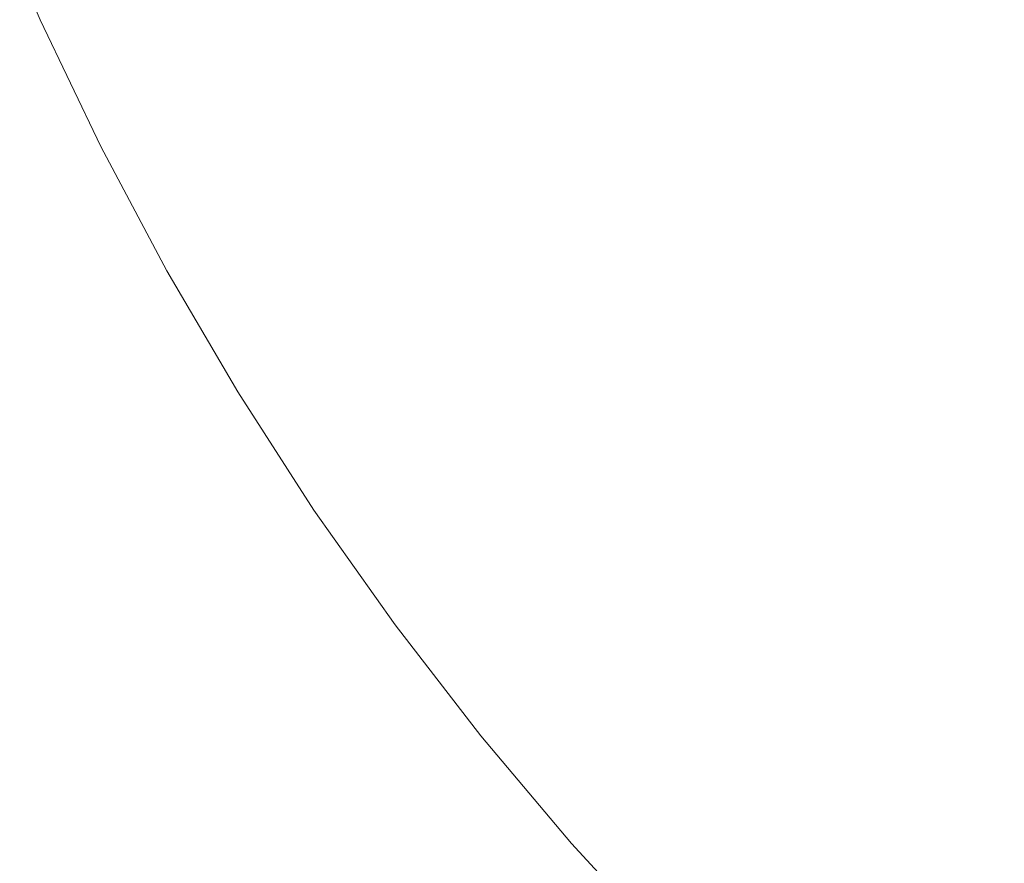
# Model space of a CAD drawing. Header units: centimetres. Extents: x -26 to 27.3, y -23.4 to -21.6.
# Tile 65 of 206: x -8.1659 to -8.0766, y -23.0599 to -22.9835. Entities that reach past the tile are written whole.
import ezdxf

# ---------------------------------------------------------------- set-up
doc = ezdxf.new("R2010")
doc.units = ezdxf.units.CM
doc.header["$LTSCALE"] = 2.54
doc.layers.add('Lucido design-1', color=7, linetype='Continuous')

# ---------------------------------------------------------------- blocks, each defined once
blk = doc.blocks.new('Gruppo-4-1')
at = {"color": 7, "linetype": 'Continuous', "lineweight": 9}
blk.add_3dface([(-25.890647, -21.659888, -9.381992), (-25.890647, -23.259888, -9.381992), (27.209353, -23.259888, -9.381992), (27.209353, -21.659888, -9.381992)], dxfattribs=at)
for points, invisible_edges in [([(-25.890647, -23.259888, -10.181992), (-8.169014, -22.971745, -10.181992), (-8.164016, -22.983458, -10.181992)], 9), ([(-8.136405, -22.983797, -10.178875), (-8.141443, -22.973255, -10.178875), (-8.137823, -22.971618, -10.177771), (-8.132858, -22.982008, -10.177771)], 15), ([(-8.139994, -22.985606, -10.179814), (-8.145105, -22.97491, -10.179814), (-8.141443, -22.973255, -10.178875), (-8.136405, -22.983797, -10.178875)], 15), ([(-8.114096, -22.984714, -10.171767), (-8.119192, -22.975118, -10.171767), (-8.115935, -22.973476, -10.169884), (-8.110911, -22.982935, -10.169884)], 15), ([(-8.093826, -22.98499, -10.160926), (-8.098952, -22.976254, -10.160926), (-8.096181, -22.974706, -10.158351), (-8.091123, -22.983326, -10.158351)], 15), ([(-8.074007, -22.983818, -10.143704), (-8.079102, -22.975924, -10.143704), (-8.076992, -22.974625, -10.140407), (-8.071955, -22.982431, -10.140407)], 15), ([(-8.143616, -22.987433, -10.180588), (-8.148802, -22.976581, -10.180588), (-8.145105, -22.97491, -10.179814), (-8.139994, -22.985606, -10.179814)], 15), ([(-8.117348, -22.986531, -10.173501), (-8.122519, -22.976795, -10.173501), (-8.119192, -22.975118, -10.171767), (-8.114096, -22.984714, -10.171767)], 15), ([(-8.147268, -22.989274, -10.181194), (-8.152528, -22.978266, -10.181194), (-8.148802, -22.976581, -10.180588), (-8.143616, -22.987433, -10.180588)], 15), ([(-8.096618, -22.98671, -10.163371), (-8.101815, -22.977854, -10.163371), (-8.098952, -22.976254, -10.160926), (-8.093826, -22.98499, -10.160926)], 15), ([(-8.07614, -22.98526, -10.146853), (-8.081294, -22.977274, -10.146853), (-8.079102, -22.975924, -10.143704), (-8.074007, -22.983818, -10.143704)], 15), ([(-8.120663, -22.988382, -10.175082), (-8.125909, -22.978505, -10.175082), (-8.122519, -22.976795, -10.173501), (-8.117348, -22.986531, -10.173501)], 15), ([(-8.07838, -22.986773, -10.149897), (-8.083596, -22.978691, -10.149897), (-8.081294, -22.977274, -10.146853), (-8.07614, -22.98526, -10.146853)], 15), ([(-8.150942, -22.991126, -10.18163), (-8.156277, -22.97996, -10.18163), (-8.152528, -22.978266, -10.181194), (-8.147268, -22.989274, -10.181194)], 15), ([(-8.099496, -22.988482, -10.165681), (-8.104766, -22.979502, -10.165681), (-8.101815, -22.977854, -10.163371), (-8.096618, -22.98671, -10.163371)], 15), ([(-8.124034, -22.990266, -10.176506), (-8.129357, -22.980243, -10.176506), (-8.125909, -22.978505, -10.175082), (-8.120663, -22.988382, -10.175082)], 15), ([(-8.080723, -22.988357, -10.152832), (-8.086004, -22.980174, -10.152832), (-8.083596, -22.978691, -10.149897), (-8.07838, -22.986773, -10.149897)], 15), ([(-8.154632, -22.992986, -10.181897), (-8.160043, -22.981663, -10.181897), (-8.156277, -22.97996, -10.18163), (-8.150942, -22.991126, -10.18163)], 15), ([(-8.102456, -22.990304, -10.167854), (-8.1078, -22.981197, -10.167854), (-8.104766, -22.979502, -10.165681), (-8.099496, -22.988482, -10.165681)], 15), ([(-8.083165, -22.990008, -10.155651), (-8.088514, -22.98172, -10.155651), (-8.086004, -22.980174, -10.152832), (-8.080723, -22.988357, -10.152832)], 15), ([(-8.127457, -22.992178, -10.177771), (-8.132858, -22.982008, -10.177771), (-8.129357, -22.980243, -10.176506), (-8.124034, -22.990266, -10.176506)], 15), ([(-8.158525, -22.994949, -10.181992), (-8.164016, -22.983458, -10.181992), (-8.160043, -22.981663, -10.181897), (-8.154632, -22.992986, -10.181897)], 14), ([(-8.130925, -22.994115, -10.178875), (-8.136405, -22.983797, -10.178875), (-8.132858, -22.982008, -10.177771), (-8.127457, -22.992178, -10.177771)], 15), ([(-8.105491, -22.992172, -10.169884), (-8.110911, -22.982935, -10.169884), (-8.1078, -22.981197, -10.167854), (-8.102456, -22.990304, -10.167854)], 15), ([(-8.085703, -22.991723, -10.158351), (-8.091123, -22.983326, -10.158351), (-8.088514, -22.98172, -10.155651), (-8.083165, -22.990008, -10.155651)], 15), ([(-8.164016, -22.983458, -10.181992), (-8.158525, -22.994949, -10.181992), (-25.890647, -23.259888, -10.181992)], 10), ([(-8.134433, -22.996075, -10.179814), (-8.139994, -22.985606, -10.179814), (-8.136405, -22.983797, -10.178875), (-8.130925, -22.994115, -10.178875)], 15), ([(-8.108597, -22.994085, -10.171767), (-8.114096, -22.984714, -10.171767), (-8.110911, -22.982935, -10.169884), (-8.105491, -22.992172, -10.169884)], 15), ([(-8.088333, -22.9935, -10.160926), (-8.093826, -22.98499, -10.160926), (-8.091123, -22.983326, -10.158351), (-8.085703, -22.991723, -10.158351)], 15), ([(-8.111769, -22.996038, -10.173501), (-8.117348, -22.986531, -10.173501), (-8.114096, -22.984714, -10.171767), (-8.108597, -22.994085, -10.171767)], 15), ([(-8.09105, -22.995337, -10.163371), (-8.096618, -22.98671, -10.163371), (-8.093826, -22.98499, -10.160926), (-8.088333, -22.9935, -10.160926)], 15), ([(-8.072826, -22.994627, -10.149897), (-8.07838, -22.986773, -10.149897), (-8.07614, -22.98526, -10.146853), (-8.070652, -22.993019, -10.146853)], 15), ([(-8.137975, -22.998054, -10.180588), (-8.143616, -22.987433, -10.180588), (-8.139994, -22.985606, -10.179814), (-8.134433, -22.996075, -10.179814)], 15), ([(-8.115002, -22.998029, -10.175082), (-8.120663, -22.988382, -10.175082), (-8.117348, -22.986531, -10.173501), (-8.111769, -22.996038, -10.173501)], 15), ([(-8.093851, -22.99723, -10.165681), (-8.099496, -22.988482, -10.165681), (-8.096618, -22.98671, -10.163371), (-8.09105, -22.995337, -10.163371)], 15), ([(-8.075099, -22.996308, -10.152832), (-8.080723, -22.988357, -10.152832), (-8.07838, -22.986773, -10.149897), (-8.072826, -22.994627, -10.149897)], 15), ([(-8.141545, -23.000048, -10.181194), (-8.147268, -22.989274, -10.181194), (-8.143616, -22.987433, -10.180588), (-8.137975, -22.998054, -10.180588)], 15), ([(-8.11829, -23.000054, -10.176506), (-8.124034, -22.990266, -10.176506), (-8.120663, -22.988382, -10.175082), (-8.115002, -22.998029, -10.175082)], 15), ([(-8.09673, -22.999176, -10.167854), (-8.102456, -22.990304, -10.167854), (-8.099496, -22.988482, -10.165681), (-8.093851, -22.99723, -10.165681)], 15), ([(-8.077469, -22.998061, -10.155651), (-8.083165, -22.990008, -10.155651), (-8.080723, -22.988357, -10.152832), (-8.075099, -22.996308, -10.152832)], 15), ([(-8.145137, -23.002055, -10.18163), (-8.150942, -22.991126, -10.18163), (-8.147268, -22.989274, -10.181194), (-8.141545, -23.000048, -10.181194)], 15), ([(-8.079932, -22.999883, -10.158351), (-8.085703, -22.991723, -10.158351), (-8.083165, -22.990008, -10.155651), (-8.077469, -22.998061, -10.155651)], 15), ([(-8.121629, -23.002109, -10.177771), (-8.127457, -22.992178, -10.177771), (-8.124034, -22.990266, -10.176506), (-8.11829, -23.000054, -10.176506)], 15), ([(-8.099683, -23.001171, -10.169884), (-8.105491, -22.992172, -10.169884), (-8.102456, -22.990304, -10.167854), (-8.09673, -22.999176, -10.167854)], 15), ([(-8.148745, -23.00407, -10.181897), (-8.154632, -22.992986, -10.181897), (-8.150942, -22.991126, -10.18163), (-8.145137, -23.002055, -10.18163)], 15), ([(-8.082484, -23.00177, -10.160926), (-8.088333, -22.9935, -10.160926), (-8.085703, -22.991723, -10.158351), (-8.079932, -22.999883, -10.158351)], 15), ([(-8.125012, -23.004192, -10.178875), (-8.130925, -22.994115, -10.178875), (-8.127457, -22.992178, -10.177771), (-8.121629, -23.002109, -10.177771)], 15), ([(-8.102705, -23.003214, -10.171767), (-8.108597, -22.994085, -10.171767), (-8.105491, -22.992172, -10.169884), (-8.099683, -23.001171, -10.169884)], 15), ([(-8.152551, -23.006196, -10.181992), (-8.158525, -22.994949, -10.181992), (-8.154632, -22.992986, -10.181897), (-8.148745, -23.00407, -10.181897)], 14), ([(-8.085121, -23.00372, -10.163371), (-8.09105, -22.995337, -10.163371), (-8.088333, -22.9935, -10.160926), (-8.082484, -23.00177, -10.160926)], 15), ([(-8.128434, -23.006299, -10.179814), (-8.134433, -22.996075, -10.179814), (-8.130925, -22.994115, -10.178875), (-8.125012, -23.004192, -10.178875)], 15), ([(-8.105791, -23.0053, -10.173501), (-8.111769, -22.996038, -10.173501), (-8.108597, -22.994085, -10.171767), (-8.102705, -23.003214, -10.171767)], 15), ([(-25.890647, -23.259888, -10.181992), (-8.158525, -22.994949, -10.181992), (-8.152551, -23.006196, -10.181992)], 9), ([(-8.087839, -23.00573, -10.165681), (-8.093851, -22.99723, -10.165681), (-8.09105, -22.995337, -10.163371), (-8.085121, -23.00372, -10.163371)], 15), ([(-8.131889, -23.008426, -10.180588), (-8.137975, -22.998054, -10.180588), (-8.134433, -22.996075, -10.179814), (-8.128434, -23.006299, -10.179814)], 15), ([(-8.108937, -23.007426, -10.175082), (-8.115002, -22.998029, -10.175082), (-8.111769, -22.996038, -10.173501), (-8.105791, -23.0053, -10.173501)], 15), ([(-8.071437, -23.005866, -10.155651), (-8.077469, -22.998061, -10.155651), (-8.075099, -22.996308, -10.152832), (-8.069143, -23.004014, -10.152832)], 15), ([(-8.135371, -23.01057, -10.181194), (-8.141545, -23.000048, -10.181194), (-8.137975, -22.998054, -10.180588), (-8.131889, -23.008426, -10.180588)], 15), ([(-8.112136, -23.009589, -10.176506), (-8.11829, -23.000054, -10.176506), (-8.115002, -22.998029, -10.175082), (-8.108937, -23.007426, -10.175082)], 15), ([(-8.090632, -23.007796, -10.167854), (-8.09673, -22.999176, -10.167854), (-8.093851, -22.99723, -10.165681), (-8.087839, -23.00573, -10.165681)], 15), ([(-8.07382, -23.00779, -10.158351), (-8.079932, -22.999883, -10.158351), (-8.077469, -22.998061, -10.155651), (-8.071437, -23.005866, -10.155651)], 15), ([(-8.093498, -23.009916, -10.169884), (-8.099683, -23.001171, -10.169884), (-8.09673, -22.999176, -10.167854), (-8.090632, -23.007796, -10.167854)], 15), ([(-8.138874, -23.012728, -10.18163), (-8.145137, -23.002055, -10.18163), (-8.141545, -23.000048, -10.181194), (-8.135371, -23.01057, -10.181194)], 15), ([(-8.115385, -23.011784, -10.177771), (-8.121629, -23.002109, -10.177771), (-8.11829, -23.000054, -10.176506), (-8.112136, -23.009589, -10.176506)], 15), ([(-8.07629, -23.009784, -10.160926), (-8.082484, -23.00177, -10.160926), (-8.079932, -22.999883, -10.158351), (-8.07382, -23.00779, -10.158351)], 15), ([(-8.096431, -23.012085, -10.171767), (-8.102705, -23.003214, -10.171767), (-8.099683, -23.001171, -10.169884), (-8.093498, -23.009916, -10.169884)], 15), ([(-8.142393, -23.014894, -10.181897), (-8.148745, -23.00407, -10.181897), (-8.145137, -23.002055, -10.18163), (-8.138874, -23.012728, -10.18163)], 15), ([(-8.118676, -23.014009, -10.178875), (-8.125012, -23.004192, -10.178875), (-8.121629, -23.002109, -10.177771), (-8.115385, -23.011784, -10.177771)], 15), ([(-8.078841, -23.011844, -10.163371), (-8.085121, -23.00372, -10.163371), (-8.082484, -23.00177, -10.160926), (-8.07629, -23.009784, -10.160926)], 15), ([(-8.099426, -23.0143, -10.173501), (-8.105791, -23.0053, -10.173501), (-8.102705, -23.003214, -10.171767), (-8.096431, -23.012085, -10.171767)], 15), ([(-8.146106, -23.01718, -10.181992), (-8.152551, -23.006196, -10.181992), (-8.148745, -23.00407, -10.181897), (-8.142393, -23.014894, -10.181897)], 14), ([(-8.122006, -23.016259, -10.179814), (-8.128434, -23.006299, -10.179814), (-8.125012, -23.004192, -10.178875), (-8.118676, -23.014009, -10.178875)], 15), ([(-8.081471, -23.013968, -10.165681), (-8.087839, -23.00573, -10.165681), (-8.085121, -23.00372, -10.163371), (-8.078841, -23.011844, -10.163371)], 15), ([(-8.102479, -23.016558, -10.175082), (-8.108937, -23.007426, -10.175082), (-8.105791, -23.0053, -10.173501), (-8.099426, -23.0143, -10.173501)], 15), ([(-8.084175, -23.016151, -10.167854), (-8.090632, -23.007796, -10.167854), (-8.087839, -23.00573, -10.165681), (-8.081471, -23.013968, -10.165681)], 15), ([(-8.152551, -23.006196, -10.181992), (-8.146106, -23.01718, -10.181992), (-25.890647, -23.259888, -10.181992)], 10), ([(-8.125367, -23.018531, -10.180588), (-8.131889, -23.008426, -10.180588), (-8.128434, -23.006299, -10.179814), (-8.122006, -23.016259, -10.179814)], 15), ([(-8.105583, -23.018854, -10.176506), (-8.112136, -23.009589, -10.176506), (-8.108937, -23.007426, -10.175082), (-8.102479, -23.016558, -10.175082)], 15), ([(-8.086948, -23.01839, -10.169884), (-8.093498, -23.009916, -10.169884), (-8.090632, -23.007796, -10.167854), (-8.084175, -23.016151, -10.167854)], 15), ([(-8.128755, -23.020821, -10.181194), (-8.135371, -23.01057, -10.181194), (-8.131889, -23.008426, -10.180588), (-8.125367, -23.018531, -10.180588)], 15), ([(-8.108736, -23.021185, -10.177771), (-8.115385, -23.011784, -10.177771), (-8.112136, -23.009589, -10.176506), (-8.105583, -23.018854, -10.176506)], 15), ([(-8.132164, -23.023125, -10.18163), (-8.138874, -23.012728, -10.18163), (-8.135371, -23.01057, -10.181194), (-8.128755, -23.020821, -10.181194)], 15), ([(-8.089786, -23.020682, -10.171767), (-8.096431, -23.012085, -10.171767), (-8.093498, -23.009916, -10.169884), (-8.086948, -23.01839, -10.169884)], 15), ([(-8.072223, -23.019695, -10.163371), (-8.078841, -23.011844, -10.163371), (-8.07629, -23.009784, -10.160926), (-8.069761, -23.017528, -10.160926)], 15), ([(-8.11193, -23.023548, -10.178875), (-8.118676, -23.014009, -10.178875), (-8.115385, -23.011784, -10.177771), (-8.108736, -23.021185, -10.177771)], 15), ([(-8.092684, -23.023022, -10.173501), (-8.099426, -23.0143, -10.173501), (-8.096431, -23.012085, -10.171767), (-8.089786, -23.020682, -10.171767)], 15), ([(-8.07476, -23.021928, -10.165681), (-8.081471, -23.013968, -10.165681), (-8.078841, -23.011844, -10.163371), (-8.072223, -23.019695, -10.163371)], 15), ([(-8.135588, -23.025439, -10.181897), (-8.142393, -23.014894, -10.181897), (-8.138874, -23.012728, -10.18163), (-8.132164, -23.023125, -10.18163)], 15), ([(-8.115161, -23.025937, -10.179814), (-8.122006, -23.016259, -10.179814), (-8.118676, -23.014009, -10.178875), (-8.11193, -23.023548, -10.178875)], 15), ([(-8.077368, -23.024224, -10.167854), (-8.084175, -23.016151, -10.167854), (-8.081471, -23.013968, -10.165681), (-8.07476, -23.021928, -10.165681)], 15), ([(-8.1392, -23.02788, -10.181992), (-8.146106, -23.01718, -10.181992), (-8.142393, -23.014894, -10.181897), (-8.135588, -23.025439, -10.181897)], 14), ([(-8.095638, -23.025407, -10.175082), (-8.102479, -23.016558, -10.175082), (-8.099426, -23.0143, -10.173501), (-8.092684, -23.023022, -10.173501)], 15), ([(-8.118423, -23.02835, -10.180588), (-8.125367, -23.018531, -10.180588), (-8.122006, -23.016259, -10.179814), (-8.115161, -23.025937, -10.179814)], 15), ([(-8.098643, -23.027833, -10.176506), (-8.105583, -23.018854, -10.176506), (-8.102479, -23.016558, -10.175082), (-8.095638, -23.025407, -10.175082)], 15), ([(-8.080044, -23.026578, -10.169884), (-8.086948, -23.01839, -10.169884), (-8.084175, -23.016151, -10.167854), (-8.077368, -23.024224, -10.167854)], 15), ([(-8.146106, -23.01718, -10.181992), (-8.1392, -23.02788, -10.181992), (-25.890647, -23.259888, -10.181992)], 10), ([(-8.12171, -23.030782, -10.181194), (-8.128755, -23.020821, -10.181194), (-8.125367, -23.018531, -10.180588), (-8.118423, -23.02835, -10.180588)], 15), ([(-8.082782, -23.028988, -10.171767), (-8.089786, -23.020682, -10.171767), (-8.086948, -23.01839, -10.169884), (-8.080044, -23.026578, -10.169884)], 15), ([(-8.101693, -23.030296, -10.177771), (-8.108736, -23.021185, -10.177771), (-8.105583, -23.018854, -10.176506), (-8.098643, -23.027833, -10.176506)], 15), ([(-8.125018, -23.033228, -10.18163), (-8.132164, -23.023125, -10.18163), (-8.128755, -23.020821, -10.181194), (-8.12171, -23.030782, -10.181194)], 15), ([(-8.104784, -23.032792, -10.178875), (-8.11193, -23.023548, -10.178875), (-8.108736, -23.021185, -10.177771), (-8.101693, -23.030296, -10.177771)], 15), ([(-8.085579, -23.03145, -10.173501), (-8.092684, -23.023022, -10.173501), (-8.089786, -23.020682, -10.171767), (-8.082782, -23.028988, -10.171767)], 15), ([(-8.070226, -23.032, -10.167854), (-8.077368, -23.024224, -10.167854), (-8.07476, -23.021928, -10.165681), (-8.067717, -23.029596, -10.165681)], 15), ([(-8.088429, -23.033958, -10.175082), (-8.095638, -23.025407, -10.175082), (-8.092684, -23.023022, -10.173501), (-8.085579, -23.03145, -10.173501)], 15), ([(-8.128341, -23.035685, -10.181897), (-8.135588, -23.025439, -10.181897), (-8.132164, -23.023125, -10.18163), (-8.125018, -23.033228, -10.18163)], 15), ([(-8.107911, -23.035316, -10.179814), (-8.115161, -23.025937, -10.179814), (-8.11193, -23.023548, -10.178875), (-8.104784, -23.032792, -10.178875)], 15), ([(-8.072799, -23.034466, -10.169884), (-8.080044, -23.026578, -10.169884), (-8.077368, -23.024224, -10.167854), (-8.070226, -23.032, -10.167854)], 15), ([(-8.131846, -23.038278, -10.181992), (-8.1392, -23.02788, -10.181992), (-8.135588, -23.025439, -10.181897), (-8.128341, -23.035685, -10.181897)], 14), ([(-8.091328, -23.036509, -10.176506), (-8.098643, -23.027833, -10.176506), (-8.095638, -23.025407, -10.175082), (-8.088429, -23.033958, -10.175082)], 15), ([(-8.111068, -23.037865, -10.180588), (-8.118423, -23.02835, -10.180588), (-8.115161, -23.025937, -10.179814), (-8.107911, -23.035316, -10.179814)], 15), ([(-8.075432, -23.03699, -10.171767), (-8.082782, -23.028988, -10.171767), (-8.080044, -23.026578, -10.169884), (-8.072799, -23.034466, -10.169884)], 15), ([(-8.1392, -23.02788, -10.181992), (-8.131846, -23.038278, -10.181992), (-25.890647, -23.259888, -10.181992)], 10), ([(-8.114249, -23.040434, -10.181194), (-8.12171, -23.030782, -10.181194), (-8.118423, -23.02835, -10.180588), (-8.111068, -23.037865, -10.180588)], 15), ([(-8.094271, -23.0391, -10.177771), (-8.101693, -23.030296, -10.177771), (-8.098643, -23.027833, -10.176506), (-8.091328, -23.036509, -10.176506)], 15), ([(-8.078122, -23.039568, -10.173501), (-8.085579, -23.03145, -10.173501), (-8.082782, -23.028988, -10.171767), (-8.075432, -23.03699, -10.171767)], 15), ([(-8.11745, -23.043019, -10.18163), (-8.125018, -23.033228, -10.18163), (-8.12171, -23.030782, -10.181194), (-8.114249, -23.040434, -10.181194)], 15), ([(-8.097253, -23.041724, -10.178875), (-8.104784, -23.032792, -10.178875), (-8.101693, -23.030296, -10.177771), (-8.094271, -23.0391, -10.177771)], 15), ([(-8.080863, -23.042195, -10.175082), (-8.088429, -23.033958, -10.175082), (-8.085579, -23.03145, -10.173501), (-8.078122, -23.039568, -10.173501)], 15), ([(-8.10027, -23.044379, -10.179814), (-8.107911, -23.035316, -10.179814), (-8.104784, -23.032792, -10.178875), (-8.097253, -23.041724, -10.178875)], 15), ([(-8.120666, -23.045615, -10.181897), (-8.128341, -23.035685, -10.181897), (-8.125018, -23.033228, -10.18163), (-8.11745, -23.043019, -10.18163)], 15), ([(-8.083651, -23.044867, -10.176506), (-8.091328, -23.036509, -10.176506), (-8.088429, -23.033958, -10.175082), (-8.080863, -23.042195, -10.175082)], 15), ([(-8.103315, -23.04706, -10.180588), (-8.111068, -23.037865, -10.180588), (-8.107911, -23.035316, -10.179814), (-8.10027, -23.044379, -10.179814)], 15), ([(-8.124058, -23.048354, -10.181992), (-8.131846, -23.038278, -10.181992), (-8.128341, -23.035685, -10.181897), (-8.120666, -23.045615, -10.181897)], 14), ([(-8.086482, -23.04758, -10.177771), (-8.094271, -23.0391, -10.177771), (-8.091328, -23.036509, -10.176506), (-8.083651, -23.044867, -10.176506)], 15), ([(-8.070327, -23.047363, -10.173501), (-8.078122, -23.039568, -10.173501), (-8.075432, -23.03699, -10.171767), (-8.067749, -23.044673, -10.171767)], 15), ([(-8.106385, -23.049761, -10.181194), (-8.114249, -23.040434, -10.181194), (-8.111068, -23.037865, -10.180588), (-8.103315, -23.04706, -10.180588)], 15), ([(-25.890647, -23.259888, -10.181992), (-8.131846, -23.038278, -10.181992), (-8.124058, -23.048354, -10.181992)], 9), ([(-8.08935, -23.050329, -10.178875), (-8.097253, -23.041724, -10.178875), (-8.094271, -23.0391, -10.177771), (-8.086482, -23.04758, -10.177771)], 15), ([(-8.072954, -23.050104, -10.175082), (-8.080863, -23.042195, -10.175082), (-8.078122, -23.039568, -10.173501), (-8.070327, -23.047363, -10.173501)], 15), ([(-8.109474, -23.05248, -10.18163), (-8.11745, -23.043019, -10.18163), (-8.114249, -23.040434, -10.181194), (-8.106385, -23.049761, -10.181194)], 15), ([(-8.092251, -23.05311, -10.179814), (-8.10027, -23.044379, -10.179814), (-8.097253, -23.041724, -10.178875), (-8.08935, -23.050329, -10.178875)], 15), ([(-8.075626, -23.052892, -10.176506), (-8.083651, -23.044867, -10.176506), (-8.080863, -23.042195, -10.175082), (-8.072954, -23.050104, -10.175082)], 15), ([(-8.112576, -23.05521, -10.181897), (-8.120666, -23.045615, -10.181897), (-8.11745, -23.043019, -10.18163), (-8.109474, -23.05248, -10.18163)], 15), ([(-8.09518, -23.055917, -10.180588), (-8.103315, -23.04706, -10.180588), (-8.10027, -23.044379, -10.179814), (-8.092251, -23.05311, -10.179814)], 15), ([(-8.078339, -23.055723, -10.177771), (-8.086482, -23.04758, -10.177771), (-8.083651, -23.044867, -10.176506), (-8.075626, -23.052892, -10.176506)], 15), ([(-8.115849, -23.05809, -10.181992), (-8.124058, -23.048354, -10.181992), (-8.120666, -23.045615, -10.181897), (-8.112576, -23.05521, -10.181897)], 14), ([(-8.098132, -23.058747, -10.181194), (-8.106385, -23.049761, -10.181194), (-8.103315, -23.04706, -10.180588), (-8.09518, -23.055917, -10.180588)], 15), ([(-8.081088, -23.058591, -10.178875), (-8.08935, -23.050329, -10.178875), (-8.086482, -23.04758, -10.177771), (-8.078339, -23.055723, -10.177771)], 15), ([(-8.124058, -23.048354, -10.181992), (-8.115849, -23.05809, -10.181992), (-25.890647, -23.259888, -10.181992)], 10), ([(-8.101103, -23.061593, -10.18163), (-8.109474, -23.05248, -10.18163), (-8.106385, -23.049761, -10.181194), (-8.098132, -23.058747, -10.181194)], 15), ([(-8.083869, -23.061492, -10.179814), (-8.092251, -23.05311, -10.179814), (-8.08935, -23.050329, -10.178875), (-8.081088, -23.058591, -10.178875)], 15), ([(-8.104086, -23.064453, -10.181897), (-8.112576, -23.05521, -10.181897), (-8.109474, -23.05248, -10.18163), (-8.101103, -23.061593, -10.18163)], 15), ([(-8.086676, -23.064421, -10.180588), (-8.09518, -23.055917, -10.180588), (-8.092251, -23.05311, -10.179814), (-8.083869, -23.061492, -10.179814)], 15), ([(-8.069859, -23.063512, -10.177771), (-8.078339, -23.055723, -10.177771), (-8.075626, -23.052892, -10.176506), (-8.067268, -23.060569, -10.176506)], 15), ([(-8.107234, -23.06747, -10.181992), (-8.115849, -23.05809, -10.181992), (-8.112576, -23.05521, -10.181897), (-8.104086, -23.064453, -10.181897)], 14), ([(-8.089506, -23.067373, -10.181194), (-8.098132, -23.058747, -10.181194), (-8.09518, -23.055917, -10.180588), (-8.086676, -23.064421, -10.180588)], 15), ([(-8.072483, -23.066494, -10.178875), (-8.081088, -23.058591, -10.178875), (-8.078339, -23.055723, -10.177771), (-8.069859, -23.063512, -10.177771)], 15), ([(-8.115849, -23.05809, -10.181992), (-8.107234, -23.06747, -10.181992), (-25.890647, -23.259888, -10.181992)], 10), ([(-8.092352, -23.070344, -10.18163), (-8.101103, -23.061593, -10.18163), (-8.098132, -23.058747, -10.181194), (-8.089506, -23.067373, -10.181194)], 15), ([(-8.075138, -23.069511, -10.179814), (-8.083869, -23.061492, -10.179814), (-8.081088, -23.058591, -10.178875), (-8.072483, -23.066494, -10.178875)], 15)]:
    blk.add_3dface(points, dxfattribs=dict(at, invisible_edges=invisible_edges))

msp = doc.modelspace()

# ---------------------------------------------------------------- block references
at = {"layer": 'Lucido design-1', "color": 7}
msp.add_blockref('Gruppo-4-1', (0, 0), dxfattribs=at)

doc.saveas('drawing.dxf')
